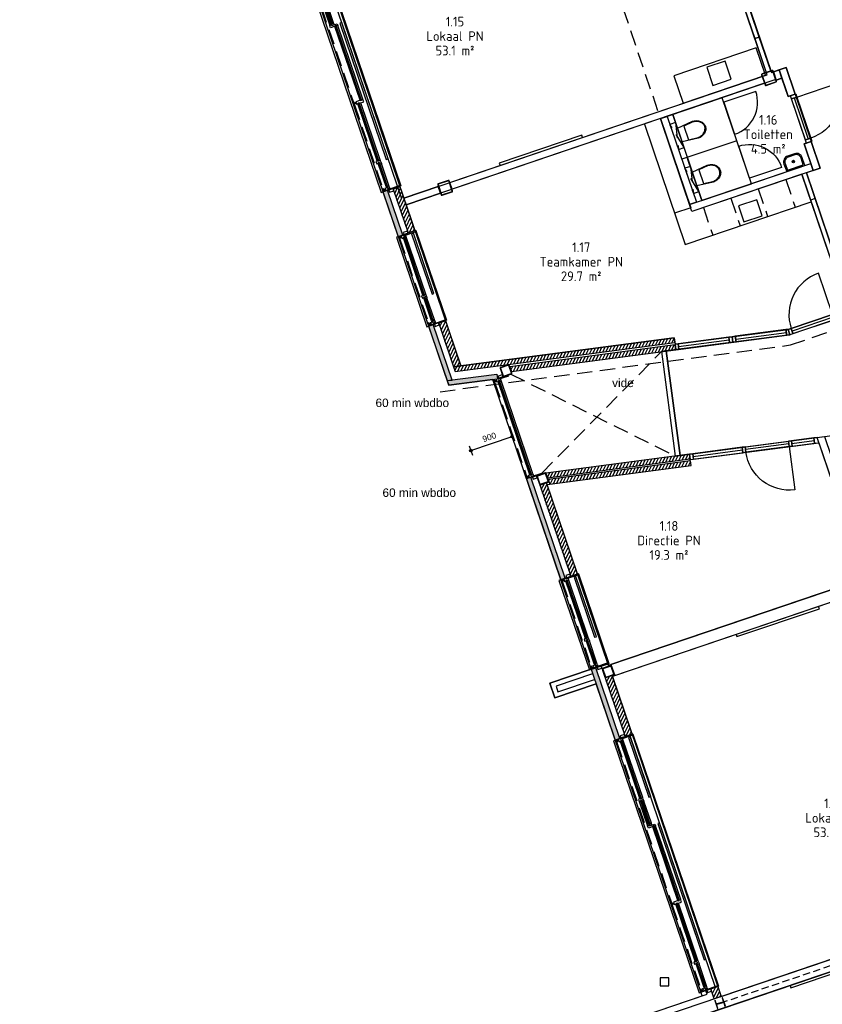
# Model space of a CAD drawing. Header units: millimetres. Extents: x 29775 to 122352, y 25482 to 104177.
# Tile 4 of 20: x 29775 to 46376, y 42530 to 62908. Entities that reach past the tile are written whole.
import ezdxf
from ezdxf.enums import TextEntityAlignment as Align

# ---------------------------------------------------------------- set-up
doc = ezdxf.new("R2010")
doc.units = ezdxf.units.MM
doc.header["$LTSCALE"] = 100
doc.linetypes.add('DASHED', pattern=[0.75, 0.5, -0.25])
doc.linetypes.add('HIDDEN2', pattern=[4.7625, 3.175, -1.5875])
for name, color, linetype in [('AL35----_Plafonds', 8, 'Continuous'), ('Beveilig-Dik-Az', 5, 'HIDDEN2'), ('bib', 9, 'Continuous'), ('BiKoz-Draai-Az', 8, 'Continuous'), ('BiKoz-Hout-Az', 8, 'Continuous'), ('BiKoz-Hout-Drs', 2, 'Continuous'), ('BiWand-Bakst-Drs', 3, 'Continuous'), ('BiWand-Syst-Drs', 3, 'Continuous'), ('BuKoz-Alum-Az', 8, 'Continuous'), ('BuKoz-Alum-Drs', 2, 'Continuous'), ('BuWand-Alg-Arc', 8, 'Continuous'), ('BuWand-Bakst-Drs', 3, 'Continuous'), ('BuWand-Staal-Drs', 3, 'Continuous'), ('Construct-Beton-Drs', 4, 'Continuous'), ('Construct-Staal-Drs', 4, 'Continuous'), ('Inricht-Alg-Az', 1, 'Continuous'), ('InrSanit-Alg-Az', 1, 'Continuous'), ('kozijn', 1, 'Continuous'), ('kozijn1', 1, 'Continuous'), ('MTXT35-1', 3, 'Continuous'), ('MTXT35-50', 3, 'Continuous'), ('nieuw uitzet', 2, 'Continuous'), ('Sanitair-Alg-Az', 1, 'Continuous'), ('X-BT$1----_Ruimtegegevens', 7, 'Continuous')]:
    doc.layers.add(name, color=color, linetype=linetype)
doc.layers.add('BL$8-BVO-polylijn', color=160, linetype='Continuous', plot=False)
doc.layers.add('BL$8-GO--polylijnen', color=10, linetype='Continuous', plot=False)
for name, color, linetype, lineweight in [('X-BT$23A__RuimteElement', 7, 'Continuous', 0), ('X-BT$23F__RuimteElement', 7, 'Continuous', 0), ('X-BT$23m2_RuimteElement', 7, 'Continuous', 0), ('X-BT$23NR__Ruimtenummer', 1, 'Continuous', 0), ('X-BT$23P__Algemeen', 1, 'Continuous', 0)]:
    doc.layers.add(name, color=color, linetype=linetype, lineweight=lineweight)
doc.styles.add('BOS', font='arial.ttf')
doc.styles.add('BOS3', font='arial.ttf')
doc.styles.add('Isocpeur', font='isocpeur.ttf')
doc.dimstyles.new('BOS3', dxfattribs={"dimtxt": 2.5, "dimasz": 2, "dimexe": 2, "dimexo": 0, "dimgap": 1.5, "dimtad": 1, "dimdec": 3, "dimdsep": 46, "dimtxsty": 'BOS3', "dimblk": 'SMALL', "dimblk1": 'SMALL', "dimblk2": 'SMALL', "dimcen": 2.5, "dimclrd": 1, "dimclre": 1, "dimclrt": 2, "dimadec": 4, "dimazin": 2, "dimtfac": 1, "dimtdec": 3, "dimtix": 1, "dimtmove": 2, "dimatfit": 3, "dimfxl": 2, "dimfxlon": 1, "dimtvp": 1, "dimtolj": 1, "dimtzin": 0, "dimarcsym": 0})
pattern_1 = [(63.75, (49606.74, -73457.9), (-51.256277, 25.276799), [])]
pattern_2 = [(63.75, (49606.74, -73457.9), (-51.256277, 25.276799), [])]

# ---------------------------------------------------------------- blocks, each defined once
blk = doc.blocks.new('_Small')
at = {"color": 0, "linetype": 'ByBlock', "lineweight": -2}
blk.add_circle((0, 0), 0.25, dxfattribs=at)
blk = doc.blocks.new('*D376')
at = {"layer": 'DEFPOINTS', "color": 0}
for p in [(39546, 55497), (38636, 55377), (39959, 54280)]:
    blk.add_point(p, dxfattribs=at)
at = {"layer": 'nieuw uitzet', "color": 1, "lineweight": -2}
for p, q in [((39106, 53991), (39959, 54280)), ((39926, 54375), (39991, 54186)), ((39074, 54086), (39138, 53896))]:
    blk.add_line(p, q, dxfattribs=at)
at = {"layer": 'nieuw uitzet', "color": 1, "lineweight": -2, "xscale": 100, "yscale": 100, "zscale": 100}
for p, rotation in [((39959, 54280), 18.75), ((39106, 53991), 198.75)]:
    blk.add_blockref('_Small', p, dxfattribs=dict(at, rotation=rotation))
at = {"layer": 'nieuw uitzet', "color": 2, "insert": (39488, 54267), "char_height": 125, "attachment_point": 5, "rotation": 18.75, "style": 'BOS3'}
blk.add_mtext('\\A1;900', dxfattribs=at)
blk = doc.blocks.new('binkozdeur1034')
at = {"layer": 'BiKoz-Draai-Az'}
blk.add_lwpolyline([(967, 0), (67, 0), (67, -900, 0.414214)], format="xyb", close=True, dxfattribs=at)
at = {"layer": 'BiKoz-Hout-Az'}
blk.add_line((67, 57), (967, 57), dxfattribs=at)
blk.add_lwpolyline([(67, 0), (967, 0), (967, 114), (67, 114)], close=True, dxfattribs=at)
at = {"layer": 'BiKoz-Hout-Drs'}
for points in [[(0, 0), (67, 0), (67, 114), (0, 114)], [(967, 0), (1034, 0), (1034, 114), (967, 114)]]:
    blk.add_lwpolyline(points, close=True, dxfattribs=at)
blk = doc.blocks.new('cabinedeur')
at = {"layer": 'BiKoz-Draai-Az'}
blk.add_lwpolyline([(700, 700), (0, 700), (0, 0, 0.416446)], format="xyb", close=True, dxfattribs=at)
blk = doc.blocks.new('toilethangend met reservoir')
at = {"layer": 'BiKoz-Hout-Drs'}
blk.add_line((120, -175), (120, 725), dxfattribs=at)
at = {"layer": 'Sanitair-Alg-Az', "linetype": 'HIDDEN2'}
for p, q in [((120, 0), (0, 550)), ((120, 550), (0, 0))]:
    blk.add_line(p, q, dxfattribs=at)
blk.add_lwpolyline([(120, 550), (0, 550), (0, 0), (120, 0)], close=True, dxfattribs=at)
at = {"layer": 'Sanitair-Alg-Az'}
blk.add_lwpolyline([(120, 424), (460, 460, -0.08399), (546, 445, -0.091257), (616, 406, -0.103849), (664, 344, -0.114925), (680, 275, -0.114925), (664, 206, -0.103849), (616, 144, -0.091257), (546, 105, -0.08399), (460, 90), (120, 126)], format="xyb", dxfattribs=at)
blk.add_lwpolyline([(462, 105, 0.081247), (541, 119, 0.091257), (606, 156, 0.103849), (650, 212, 0.114925), (665, 275, 0.114925), (650, 338, 0.103849), (606, 394, 0.091257), (541, 431, 0.081247), (462, 445), (260, 424), (260, 126)], format="xyb", close=True, dxfattribs=at)
blk = doc.blocks.new('spoelblok1800x600')
at = {"layer": 'Inricht-Alg-Az', "linetype": 'Continuous'}
blk.add_lwpolyline([(1800, 0), (1800, 600), (0, 600), (0, 0)], close=True, dxfattribs=at)
at = {"layer": 'Inricht-Alg-Az', "linetype": 'Continuous', "ltscale": 0.5}
blk.add_lwpolyline([(700, 50), (1100, 50), (1100, 450), (700, 450)], close=True, dxfattribs=at)
blk = doc.blocks.new('kozbuitklein')
blk.add_line((0, -7), (0, 0))
at = {"layer": 'kozijn', "color": 9, "linetype": 'HIDDEN2'}
blk.add_line((-301, 1898), (-301, 62), dxfattribs=at)
at = {"layer": 'kozijn'}
for points in [[(-220, 1957), (-358, 1957), (-358, 3), (-220, 3)], [(68, 1960), (68, 1960), (68, 0), (68, 0)]]:
    blk.add_lwpolyline(points, dxfattribs=at)
blk.add_lwpolyline([(-192, -1), (-192, -46), (-102, -46), (-102, -1)], close=True, dxfattribs=at)
at = {"layer": 'kozijn1', "color": 9}
for p, q in [((-225, 646), (-225, 1898)), ((-163, 646), (-163, 1898)), ((-225, 87), (-225, 567)), ((-163, 87), (-163, 568))]:
    blk.add_line(p, q, dxfattribs=at)
at = {"layer": 'kozijn1'}
for points in [[(-311, 1952), (-311, 1898), (-291, 1898), (-291, 1952)], [(-291, 1933), (-291, 1918), (-255, 1918), (-255, 1933)], [(-163, 1942), (-163, 1942), (-212, 1942), (-212, 1952), (-255, 1952), (-255, 1898), (-218, 1898), (-218, 1908), (-193, 1908), (-193, 1898), (-163, 1898)], [(-210, 1960), (-210, 1942), (68, 1942), (68, 1960)], [(-192, 2006), (-192, 1961), (-102, 1961), (-102, 2006)], [(-163, 607), (-163, 646), (-193, 646), (-193, 636), (-218, 636), (-218, 646), (-255, 646), (-255, 592), (-215, 592), (-215, 607)], [(-163, 606), (-163, 568), (-193, 568), (-193, 577), (-218, 577), (-218, 567), (-225, 567), (-225, 589), (-210, 589), (-210, 606)], [(-311, 62), (-311, 8), (-291, 8), (-291, 62)], [(-291, 27), (-291, 42), (-255, 42), (-255, 27)], [(-163, 47), (-163, 18), (-193, 18), (-193, 18), (-212, 18), (-212, 8), (-255, 8), (-255, 62), (-215, 62), (-215, 47)], [(-163, 48), (-163, 87), (-193, 87), (-193, 77), (-218, 77), (-218, 87), (-225, 87), (-225, 65), (-210, 65), (-210, 48)], [(-210, 0), (-210, 18), (68, 18), (68, 0)]]:
    blk.add_lwpolyline(points, close=True, dxfattribs=at)
at = {"layer": 'kozijn1', "color": 9}
for points in [[(-218, 1908), (-218, 636), (-193, 636), (-193, 1908)], [(-40, 607), (0, 607), (0, 1922), (-40, 1922)], [(-218, 577), (-218, 77), (-193, 77), (-193, 577)]]:
    blk.add_lwpolyline(points, close=True, dxfattribs=at)
blk = doc.blocks.new('dtboord01')
at = {"layer": 'Inricht-Alg-Az'}
blk.add_lwpolyline([(0, -50), (1800, -50), (1800, 0), (0, 0)], close=True, dxfattribs=at)
blk = doc.blocks.new('dtboord02')
at = {"layer": 'Inricht-Alg-Az'}
blk.add_lwpolyline([(0, -50), (1800, -50), (1800, 0), (0, 0)], close=True, dxfattribs=at)
blk = doc.blocks.new('kozbuitlokaalvd')
at = {"layer": 'BuKoz-Alum-Drs'}
blk.add_line((1361, 65), (1891, 65), dxfattribs=at)
at = {"layer": 'kozijn', "color": 9, "linetype": 'HIDDEN2'}
for p, q in [((57, 19), (3559, 19)), ((3613, 19), (5447, 19))]:
    blk.add_line(p, q, dxfattribs=at)
at = {"layer": 'kozijn'}
for points in [[(-5, 388), (-5, 388), (5509, 388), (5509, 388)], [(-2, 100), (-2, -38), (5506, -38), (5506, 100)], [(3613, 127), (3603, 127), (3603, 102), (3613, 102)], [(3613, 102), (3603, 102), (3603, 127), (3613, 127)]]:
    blk.add_lwpolyline(points, dxfattribs=at)
at = {"layer": 'kozijn', "color": 9}
for points in [[(32, 280), (1341, 280), (1341, 320), (32, 320)], [(1911, 280), (4896, 280), (4896, 320), (1911, 320)]]:
    blk.add_lwpolyline(points, close=True, dxfattribs=at)
at = {"layer": 'kozijn'}
for points in [[(3613, 222), (3598, 222), (3559, 222), (3559, 192), (3569, 192), (3569, 167), (3559, 167), (3559, 65), (3613, 65), (3613, 102), (3603, 102), (3603, 127), (3613, 127)], [(5510, 128), (5555, 128), (5555, 218), (5510, 218)], [(3578, 29), (3593, 29), (3593, 65), (3578, 65)]]:
    blk.add_lwpolyline(points, close=True, dxfattribs=at)
at = {"layer": 'kozijn1', "color": 9}
for p, q in [((3559, 222), (1945, 222)), ((1307, 157), (57, 157)), ((1307, 95), (57, 95)), ((1866, 157), (1385, 157)), ((1866, 95), (1386, 95)), ((3559, 160), (1945, 160)), ((4863, 157), (3613, 157)), ((4863, 95), (3613, 95)), ((5422, 157), (4941, 157)), ((5422, 95), (4942, 95))]:
    blk.add_line(p, q, dxfattribs=at)
at = {"layer": 'kozijn1'}
for points in [[(-51, 128), (-6, 128), (-6, 218), (-51, 218)], [(-5, 110), (13, 110), (13, 388), (-5, 388)], [(1906, 222), (1945, 222), (1945, 192), (1935, 192), (1935, 167), (1945, 167), (1945, 65), (1891, 65), (1891, 105), (1906, 105)], [(5509, 110), (5491, 110), (5491, 388), (5509, 388)], [(13, 157), (13, 157), (13, 108), (3, 108), (3, 65), (57, 65), (57, 102), (47, 102), (47, 127), (57, 127), (57, 157)], [(3, 9), (57, 9), (57, 29), (3, 29)], [(22, 29), (37, 29), (37, 65), (22, 65)], [(1346, 157), (1307, 157), (1307, 127), (1317, 127), (1317, 102), (1307, 102), (1307, 65), (1361, 65), (1361, 105), (1346, 105)], [(1347, 157), (1385, 157), (1385, 127), (1376, 127), (1376, 102), (1386, 102), (1386, 95), (1364, 95), (1364, 110), (1347, 110)], [(1905, 157), (1866, 157), (1866, 127), (1876, 127), (1876, 102), (1866, 102), (1866, 95), (1888, 95), (1888, 110), (1905, 110)], [(3559, 9), (3613, 9), (3613, 29), (3559, 29)], [(4902, 157), (4863, 157), (4863, 127), (4873, 127), (4873, 102), (4863, 102), (4863, 65), (4917, 65), (4917, 105), (4902, 105)], [(4903, 157), (4941, 157), (4941, 127), (4932, 127), (4932, 102), (4942, 102), (4942, 95), (4920, 95), (4920, 110), (4903, 110)], [(5461, 157), (5422, 157), (5422, 127), (5432, 127), (5432, 102), (5422, 102), (5422, 95), (5444, 95), (5444, 110), (5461, 110)], [(5462, 157), (5491, 157), (5491, 127), (5491, 127), (5491, 108), (5501, 108), (5501, 65), (5447, 65), (5447, 105), (5462, 105)], [(5447, 9), (5501, 9), (5501, 29), (5447, 29)], [(5481, 29), (5466, 29), (5466, 65), (5481, 65)]]:
    blk.add_lwpolyline(points, close=True, dxfattribs=at)
at = {"layer": 'kozijn1', "color": 9}
for points in [[(47, 102), (1317, 102), (1317, 127), (47, 127)], [(1376, 102), (1876, 102), (1876, 127), (1376, 127)], [(1935, 167), (3569, 167), (3569, 192), (1935, 192)], [(3603, 102), (4873, 102), (4873, 127), (3603, 127)], [(4932, 102), (5432, 102), (5432, 127), (4932, 127)]]:
    blk.add_lwpolyline(points, close=True, dxfattribs=at)
blk = doc.blocks.new('fontein')
at = {"layer": 'InrSanit-Alg-Az'}
for points in [[(-75, 300, 0.431046), (-200, 168), (-195, 0), (195, 0), (200, 168, 0.431046), (75, 300)], [(-75, 275, 0.43387), (-175, 168), (-170, 25), (170, 25), (175, 168, 0.43387), (75, 275)]]:
    blk.add_lwpolyline(points, format="xyb", close=True, dxfattribs=at)
for points in [[(20, 155), (-20, 155)], [(0, 175), (0, 135)]]:
    blk.add_lwpolyline(points, dxfattribs=at)
for radius in [25, 20]:
    blk.add_circle((0, 155), radius, dxfattribs=at)
blk = doc.blocks.new('ruimtenummer met m2_1')
at = {"layer": 'MTXT35-1', "style": 'BOS'}
for tag, p in [('RUIMTENUMMER', (-8, 1448)), ('RUIMTENAAM', (-8, 948))]:
    blk.add_attdef(tag, p, '', height=350, dxfattribs=at)
blk = doc.blocks.new('*U84')
at = {"layer": 'Construct-Staal-Drs'}
blk.add_lwpolyline([(-90, -85.5), (90, -85.5), (90, -76), (18, -76, -0.4142136), (3, -61), (3, 61, -0.4142136), (18, 76), (90, 76), (90, 85.5), (-90, 85.5), (-90, 76), (-18, 76, -0.4142136), (-3, 61), (-3, -61, -0.4142136), (-18, -76), (-90, -76)], format="xyb", close=True, dxfattribs=at)
blk = doc.blocks.new('*U80')
at = {"layer": 'Construct-Staal-Drs'}
for points in [[(85, 100), (-85, 100, 0.414214), (-100, 85), (-100, -85, 0.414214), (-85, -100), (85, -100, 0.414214), (100, -85), (100, 85, 0.414214)], [(85, 90), (-85, 90, 0.414214), (-90, 85), (-90, -85, 0.414214), (-85, -90), (85, -90, 0.414214), (90, -85), (90, 85, 0.414214)]]:
    blk.add_lwpolyline(points, format="xyb", close=True, dxfattribs=at)
blk = doc.blocks.new('*U79')
at = {"layer": 'Construct-Staal-Drs'}
for points in [[(110, 125), (-110, 125, 0.4142136), (-125, 110), (-125, -110, 0.4142136), (-110, -125), (110, -125, 0.4142136), (125, -110), (125, 110, 0.4142136)], [(110, 118.7), (-110, 118.7, 0.4142136), (-118.7, 110), (-118.7, -110, 0.4142136), (-110, -118.7), (110, -118.7, 0.4142136), (118.7, -110), (118.7, 110, 0.4142136)]]:
    blk.add_lwpolyline(points, format="xyb", close=True, dxfattribs=at)
blk = doc.blocks.new('Ruimtefunctie')
at = {"layer": 'X-BT$23A__RuimteElement', "style": 'Isocpeur', "width": 0.94}
blk.add_attdef('RUIMTEFUNCTIE-A', text='', height=200, dxfattribs=at).set_placement((0, -600), align=Align.MIDDLE_CENTER)
at = {"layer": 'X-BT$23F__RuimteElement', "style": 'Isocpeur', "width": 0.94}
blk.add_attdef('RUIMTEFUNCTIE', text='', height=200, dxfattribs=at).set_placement((0, 300), align=Align.MIDDLE_CENTER)
at = {"layer": 'X-BT$23m2_RuimteElement', "style": 'Isocpeur', "width": 0.94}
blk.add_attdef('RUIMTEFUNCTIE-B', text='', height=200, dxfattribs=at).set_placement((0, 0), align=Align.MIDDLE_CENTER)
at = {"layer": 'X-BT$23NR__Ruimtenummer', "style": 'Isocpeur', "width": 0.94}
blk.add_attdef('RUIMTENUMMER', text='', height=200, dxfattribs=at).set_placement((0, 600), align=Align.MIDDLE_CENTER)
at = {"layer": 'X-BT$23P__Algemeen', "style": 'Isocpeur', "width": 0.94}
blk.add_attdef('PEILMAAT', text='', height=200, dxfattribs=at).set_placement((0, -300), align=Align.MIDDLE_CENTER)

msp = doc.modelspace()

# ---------------------------------------------------------------- hatches: boundary and pattern name
at = {"layer": 'BuWand-Alg-Arc'}
for color, points in [(256, [(37698.7285, 58448.7347), (37604.0355, 58416.5908), (37289.0248, 59344.5823), (37383.7178, 59376.7262)]), (256, [(38326.9545, 56598.4785), (38232.2626, 56566.3349), (38615.7356, 55437.0868), (38716.8225, 55450.3952)]), (254, [(41060.1221, 51346.2936), (40965.4291, 51314.1497), (40255.4884, 53405.5674), (40350.1814, 53437.7114)]), (254, [(42091.4315, 47997.0534), (42186.1246, 48029.1974), (41688.2148, 49495.9921), (41593.5218, 49463.8482)])]:
    msp.add_hatch(color=color, dxfattribs=at).paths.add_polyline_path(points)
h = msp.add_hatch(dxfattribs=at)
h.set_pattern_fill('ANSI31', color=256, scale=18, style=0)
h.set_pattern_definition(pattern_2)
h.paths.add_polyline_path([(37809.1457, 58496.7767), (37951.1853, 58544.9927), (37643.5677, 59451.2048), (37501.5282, 59402.9889)])
h = msp.add_hatch(dxfattribs=at)
h.set_pattern_fill('ANSI31', color=256, scale=18, style=0)
h.set_pattern_definition(pattern_2)
h.paths.add_polyline_path([(38443.6672, 56627.5366), (38585.7068, 56675.7526), (38905.0505, 55734.9962), (38753.4203, 55715.0337)])
h = msp.add_hatch(dxfattribs=at)
h.set_pattern_fill('ANSI31', color=256, scale=18, angle=18.75, style=0)
h.set_pattern_definition([(63.75, (49605.43, -73447.99), (-51.256277, 25.276799), [])])
h.paths.add_polyline_path([(43324.6385, 56226.0693), (43311.5858, 56325.2138), (38752.115, 55724.9481), (38784.8887, 55628.4)])
h = msp.add_hatch(dxfattribs=at)
h.set_pattern_fill('ANSI31', color=256, scale=18, angle=18.75, style=0)
h.set_pattern_definition(pattern_1)
h.paths.add_polyline_path([(39911.2587, 55726.2579), (39944.0324, 55629.7098), (43344.2174, 56077.3526), (43331.1648, 56176.4971)])
h = msp.add_hatch(color=256, dxfattribs=at)
h.paths.add_polyline_path([(38837.9856, 55466.3466), (38615.7356, 55437.0868), (38648.5093, 55340.5387), (38870.7592, 55369.7984)])
h.paths.add_polyline_path([(38837.9856, 55466.3466), (38870.7592, 55369.7984), (39558.0087, 55460.2765), (39525.235, 55556.8247)])
h.paths.add_polyline_path([(39646.0429, 55572.7293), (39626.3218, 55570.133), (39659.0955, 55473.5849)])
h.paths.add_polyline_path([(39626.3218, 55570.133), (39525.235, 55556.8247), (39558.0087, 55460.2765), (39659.0955, 55473.5849)])
h = msp.add_hatch(dxfattribs=at)
h.set_pattern_fill('ANSI31', color=256, scale=18, angle=18.75, style=0)
h.set_pattern_definition(pattern_1)
h.paths.add_polyline_path([(40658.4987, 53524.9599), (40691.2724, 53428.4117), (43641.8171, 53816.8583), (43628.7645, 53916.0028)])
h = msp.add_hatch(dxfattribs=at)
h.set_pattern_fill('ANSI31', color=256, scale=18, angle=18.75, style=0)
h.set_pattern_definition(pattern_1)
h.paths.add_polyline_path([(40704.3818, 53389.7925), (40737.1555, 53293.2443), (43660.0908, 53678.0561), (43647.0382, 53777.2005)])
h = msp.add_hatch(dxfattribs=at)
h.set_pattern_fill('ANSI31', color=256, scale=18, style=0)
h.set_pattern_definition(pattern_2)
h.paths.add_polyline_path([(40672.7298, 53327.486), (40530.6903, 53279.2701), (41172.7894, 51387.7071), (41314.8289, 51435.9231)])
h = msp.add_hatch(dxfattribs=at)
h.set_pattern_fill('ANSI31', color=256, scale=18, style=0)
h.set_pattern_definition(pattern_2)
h.paths.add_polyline_path([(42027.4602, 49336.579), (41885.4207, 49288.363), (42298.7918, 48070.6109), (42440.8314, 48118.8268)])
h = msp.add_hatch(dxfattribs=at)
h.set_pattern_fill('ANSI31', color=256, scale=18, style=0)
h.set_pattern_definition([(63.75, (48492.2, -66190.477), (-51.256277, 25.2768), [])])
h.paths.add_polyline_path([(44283.9653, 42689.1295), (44141.9257, 42640.9136), (44071.2091, 42849.2382), (44213.2486, 42897.4541)])

# ---------------------------------------------------------------- linework, layer by layer
at = {"layer": 'AL35----_Plafonds', "linetype": 'HIDDEN2'}
msp.add_line((42976.8635, 61021.8927), (41054.6555, 66684.5349), dxfattribs=at)
at = {"layer": 'Beveilig-Dik-Az'}
msp.add_lwpolyline([(38470.0756, 55208.7188), (45715.0927, 56176.3311), (60559.5763, 61209.6831)], dxfattribs=at)
at = {"layer": 'BiKoz-Hout-Drs'}
msp.add_line((44606.9896, 60403.5646), (43470.6734, 60017.8372), dxfattribs=at)
at = {"layer": 'BiKoz-Hout-Drs', "linetype": 'HIDDEN2'}
for p, q in [((40574.0981, 53524.2813), (43048.9103, 56038.4747)), ((39930.6406, 55572.7041), (43333.4574, 53877.1249))]:
    msp.add_line(p, q, dxfattribs=at)
at = {"layer": 'BiKoz-Hout-Drs'}
for points in [[(44908.982, 59513.9233), (44304.9971, 61293.2058), (43168.6809, 60907.4785), (43772.6656, 59128.1967)], [(43333.4574, 53877.1249), (43432.6019, 53890.1775), (43148.0548, 56051.5273), (43048.9103, 56038.4747)]]:
    msp.add_lwpolyline(points, close=True, dxfattribs=at)
at = {"layer": 'BiWand-Bakst-Drs'}
for points in [[(38782.9166, 55628.1403), (43324.6385, 56226.0693), (43311.5858, 56325.2138), (38750.1429, 55724.6885)], [(39944.0324, 55629.7098), (43344.2174, 56077.3526), (43331.1648, 56176.4971), (39911.2587, 55726.2579)], [(40691.2724, 53428.4117), (43641.8171, 53816.8583), (43628.7645, 53916.0028), (40658.4987, 53524.9599)], [(40737.1555, 53293.2443), (43660.0908, 53678.0561), (43647.0382, 53777.2005), (40704.3818, 53389.7925)]]:
    msp.add_lwpolyline(points, close=True, dxfattribs=at)
at = {"layer": 'BiWand-Syst-Drs'}
for points in [[(44977.9929, 62515.3942), (45072.6859, 62547.5381), (44709.4591, 63617.5696), (44614.7661, 63585.4256)], [(45216.1794, 61813.7194), (45310.8724, 61845.8633), (45072.6859, 62547.5381), (44977.9929, 62515.3942)], [(45422.4616, 61656.6933), (45541.0935, 61696.9634), (45483.2344, 61867.4108), (45364.6024, 61827.1407)], [(45811.7088, 61366.4072), (45625.2739, 61915.6267), (45483.2344, 61867.4108), (45669.6693, 61318.1913)], [(45483.2344, 61867.4108), (45625.2739, 61915.6267), (45811.7088, 61366.4072), (45669.6693, 61318.1913)], [(38718.2415, 59396.7579), (38670.0255, 59538.7974), (45132.6915, 61732.5769), (45180.9074, 61590.5373)], [(43026.6414, 60859.2626), (43168.6809, 60907.4785), (43772.6656, 59128.1967), (43630.8257, 59080.0486)], [(46330.5121, 59838.062), (46144.0772, 60387.2815), (46002.0377, 60339.0656), (46188.4726, 59789.8461)], [(46002.0377, 60339.0656), (46144.0772, 60387.2815), (46330.5121, 59838.062), (46188.4726, 59789.8461)], [(43679.0416, 58938.0091), (43630.8257, 59080.0486), (46140.3233, 59931.9065), (46188.5386, 59789.8685)], [(46904.9887, 56900.8677), (46999.6817, 56933.0117), (46046.2996, 59741.5849), (45951.6065, 59709.4409)], [(37771.1792, 59075.2735), (38481.5091, 59316.3981), (38433.2928, 59458.4374), (37722.9632, 59217.313)], [(46268.9609, 54263.5913), (46420.5911, 54283.5538), (47401.7308, 51393.2094), (47259.6912, 51344.9939)], [(42081.2355, 49333.7123), (49538.3103, 51865.0481), (49461.1727, 52092.2881), (42004.09, 49560.9756)], [(43150.3184, 42050.8576), (51889.1975, 45017.3328), (51889.1975, 45017.3328), (51812.0597, 45244.5733), (51812.0597, 45244.5733), (43073.173, 42278.1209)]]:
    msp.add_lwpolyline(points, close=True, dxfattribs=at)
at = {"layer": 'BL$8-BVO-polylijn'}
msp.add_lwpolyline([(29775.3773, 81479.074), (50607.8402, 88550.7423), (61491.2472, 56488.3599, -0.0492717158), (61717.5369, 55519.1232), (65289.6908, 28384.8715), (49456.4485, 26300.413), (48998.5457, 27649.3512), (44624.6791, 27073.5208), (44552.1314, 27624.5747), (45970.2845, 28105.9727), (43682.4496, 34845.7168), (43639.4369, 34972.4283), (45003.1352, 35435.3415), (42675.9134, 42291.1156), (43888.5996, 42702.7671), (41696.3824, 49160.8306), (40844.1453, 48871.535), (40741.2847, 49174.5527), (41593.5218, 49463.8482), (39558.0087, 55460.2765), (38648.5093, 55340.5387)], format="xyb", close=True, dxfattribs=at)
at = {"layer": 'BL$8-GO--polylijnen'}
for points in [[(46995.1816, 56946.2685), (51900.1496, 58611.2808), (49500.2898, 65681.0397), (51375.2094, 66317.4892), (50333.7455, 69385.5428), (51944.9471, 69932.472), (50980.6287, 72773.2624), (42589.5395, 69924.8715), (43552.0833, 67088.7589), (43533.3121, 67082.3869), (45322.1228, 61812.7208), (45625.2739, 61915.6267), (46330.5121, 59838.062), (46046.2996, 59741.5849)], [(35472.887, 65845.8239), (37722.9632, 59217.313), (45232.2513, 61766.3729), (43438.6191, 67050.243), (43362.3172, 67024.342), (43227.3126, 67422.0526), (41054.6555, 66684.5349), (40733.216, 67631.465)], [(46140.2572, 59931.884), (46002.0377, 60339.0656), (46049.3842, 60355.1375), (45717.0158, 61334.2633), (45669.6693, 61318.1913), (45541.0935, 61696.9634), (45398.9116, 61648.711), (45394.0949, 61662.9005), (43282.3138, 60946.0474), (43886.2962, 59166.769)], [(43026.6414, 60859.2626), (37771.1792, 59075.2735), (38901.7732, 55744.651), (43311.5858, 56325.2138), (43329.3374, 56190.3773), (45668.7628, 56498.3686), (45669.4807, 56496.2537), (46900.4886, 56914.1246), (45951.6065, 59709.4409), (43679.0416, 58938.0091)], [(57858.1046, 57885.8072), (52648.1716, 57199.9065), (52179.5469, 58580.4303), (51895.7942, 58484.1092), (51894.1797, 58488.8653), (45706.1248, 56388.3037), (43148.0548, 56051.5273), (43432.6019, 53890.1775), (53073.0398, 55159.3653), (53075.6503, 55139.5364), (53174.7948, 55152.589), (53211.3422, 54874.9841), (58168.5665, 55527.6151)], [(41956.7436, 49544.9035), (40686.6121, 53286.5902), (43660.0908, 53678.0561), (43643.6445, 53802.9781), (46306.3229, 54153.5264), (47259.6912, 51344.9939)], [(42033.889, 49317.6404), (44283.9654, 42689.1295), (49638.9873, 44506.9146), (49317.5478, 45453.8447), (51566.5069, 46217.2635), (50737.1931, 48660.3431), (50660.9785, 48634.4717), (49561.8948, 51873.054)], [(45398.5008, 35421.7039), (50753.0929, 37239.3432), (50431.6546, 38186.27), (52680.6137, 38949.6888), (50751.9542, 44631.2874), (43148.4178, 42050.2346)]]:
    msp.add_lwpolyline(points, close=True, dxfattribs=at)
at = {"layer": 'BuKoz-Alum-Az'}
for p, q in [((37675.6167, 59201.2411), (35820.5896, 64665.9749)), ((44165.9021, 42881.3821), (42396.6993, 48093.2855))]:
    msp.add_line(p, q, dxfattribs=at)
at = {"layer": 'BuWand-Bakst-Drs'}
for p, q in [((38615.7356, 55437.0868), (39646.0429, 55572.7293)), ((38615.7356, 55437.0868), (38648.5093, 55340.5387)), ((38648.5093, 55340.5387), (39659.0955, 55473.5849)), ((39646.0429, 55572.7293), (39659.0955, 55473.5849))]:
    msp.add_line(p, q, dxfattribs=at)
for points in [[(37604.0355, 58416.5908), (37698.7285, 58448.7347), (37383.7178, 59376.7262), (37289.0248, 59344.5823)], [(38615.7356, 55437.0868), (38716.8225, 55450.3952), (38326.8212, 56598.4332), (38232.1282, 56566.2893)], [(41060.1221, 51346.2936), (40350.1814, 53437.7114), (40255.4884, 53405.5674), (40965.4291, 51314.1497)], [(41172.7894, 51387.7071), (41314.8289, 51435.9231), (40672.7298, 53327.486), (40530.6903, 53279.2701)], [(41963.1723, 49525.965), (41821.1328, 49477.7491), (41802.8108, 49531.7241), (41944.8503, 49579.94)], [(42186.1246, 48029.1974), (41688.2148, 49495.9921), (41593.5218, 49463.8482), (42091.4315, 47997.0534)], [(42298.7918, 48070.6109), (42440.8314, 48118.8268), (42027.4602, 49336.579), (41885.4207, 49288.363)], [(44283.9653, 42689.1295), (44141.9257, 42640.9136), (44071.2091, 42849.2382), (44213.2486, 42897.4541)]]:
    msp.add_lwpolyline(points, close=True, dxfattribs=at)
for points in [[(41593.5218, 49463.8482), (40741.2847, 49174.5527), (40844.1453, 48871.535), (41696.3824, 49160.8306)], [(41625.6658, 49369.1552), (40868.1216, 49112.0036), (40906.6944, 48998.372), (41664.2385, 49255.5236)]]:
    msp.add_lwpolyline(points, dxfattribs=at)
at = {"layer": 'BuWand-Staal-Drs'}
msp.add_lwpolyline([(42681.1217, 42280.0716), (42639.5998, 42274.6052, -0.906347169), (42638.6959, 42278.4819), (43991.3415, 42737.6433), (43960.018, 42829.9194)], format="xyb", dxfattribs=at)
at = {"layer": 'Construct-Beton-Drs', "linetype": 'DASHED', "ltscale": 3}
msp.add_line((44275.1874, 42559.4245), (50637.3323, 44719.6868), dxfattribs=at)
at = {"layer": 'Inricht-Alg-Az'}
for p, q in [((42695.2158, 60746.7587), (43540.2802, 58257.2794)), ((43026.6414, 60859.2626), (43653.4483, 59012.7488)), ((43540.2802, 58257.2794), (46144.4702, 59141.2828)), ((43653.4483, 59012.7488), (43322.0228, 58900.245)), ((43344.2174, 56077.3526), (45639.698, 56379.5584)), ((43403.2042, 56142.6102), (44451.3043, 56280.5952)), ((44584.1579, 56298.0858), (45632.258, 56436.0707)), ((43702.6313, 53868.2357), (44722.8068, 54002.5443)), ((45747.9608, 54137.5085), (46209.9741, 54198.3337))]:
    msp.add_line(p, q, dxfattribs=at)
at = {"layer": 'Inricht-Alg-Az', "linetype": 'HIDDEN2'}
for p, q in [((45620.0488, 59596.8922), (45812.9125, 59028.7341)), ((45051.8907, 59404.0285), (45244.7544, 58835.8705)), ((44483.7327, 59211.1649), (44676.5963, 58643.0068)), ((43915.5746, 59018.3012), (44108.4383, 58450.1431))]:
    msp.add_line(p, q, dxfattribs=at)
at = {"layer": 'Inricht-Alg-Az'}
for points in [[(44642.7136, 59053.9228), (44755.2174, 58722.4972), (45133.9894, 58851.073), (45021.4856, 59182.4986)], [(44591.5979, 56241.5734), (45639.698, 56379.5584), (45624.818, 56492.5831), (44576.7179, 56354.5981)], [(43410.6442, 56086.0979), (44458.7443, 56224.0829), (44443.8643, 56337.1076), (43395.7642, 56199.1226)], [(45755.4008, 54080.9961), (46217.4141, 54141.8213), (46202.5341, 54254.846), (45740.5208, 54194.0208)], [(43710.0713, 53811.7234), (44730.2468, 53946.032), (44715.3668, 54059.0567), (43695.1913, 53924.7481)]]:
    msp.add_lwpolyline(points, close=True, dxfattribs=at)
at = {"layer": 'kozijn', "color": 9, "linetype": 'HIDDEN2'}
msp.add_line((39602.1475, 55395.1445), (40257.8841, 53463.407), dxfattribs=at)
at = {"layer": 'kozijn'}
for points in [[(39685.1122, 55489.838), (39670.6475, 55532.4498), (39755.8712, 55561.3794), (39770.336, 55518.7675)], [(40381.3501, 53438.7873), (40395.8149, 53396.1755), (40481.0386, 53425.105), (40466.5738, 53467.7169)]]:
    msp.add_lwpolyline(points, close=True, dxfattribs=at)
at = {"layer": 'kozijn1', "color": 9}
for p, q in [((40388.5604, 53507.7657), (39732.8882, 55439.3137)), ((40329.8507, 53487.8364), (39674.1785, 55419.3845))]:
    msp.add_line(p, q, dxfattribs=at)
at = {"layer": 'kozijn1'}
for points in [[(39575.3205, 55443.0643), (39592.6782, 55391.9301), (39611.6168, 55398.3589), (39594.2591, 55449.4931)], [(39600.5272, 55431.028), (39605.3488, 55416.824), (39639.4383, 55428.3958), (39634.6167, 55442.5998)], [(39718.6806, 55481.1681), (39718.6806, 55481.1681), (39672.281, 55465.4175), (39669.0666, 55474.8868), (39628.3486, 55461.0649), (39645.7063, 55409.9307), (39680.7427, 55421.824), (39677.5283, 55431.2933), (39701.2016, 55439.3292), (39704.3517, 55430.0493), (39732.7596, 55439.6925)], [(39668.8624, 55483.2659), (39674.6483, 55466.2211), (39890.0749, 55539.3486), (39884.289, 55556.3933)], [(40265.7725, 53409.0584), (40248.4148, 53460.1926), (40267.3534, 53466.6214), (40284.7111, 53415.4872)], [(40278.443, 53433.9523), (40273.6214, 53448.1563), (40307.7109, 53459.7281), (40312.5325, 53445.5241)], [(40402.7037, 53466.1007), (40402.7037, 53466.1007), (40356.3042, 53450.3502), (40359.5186, 53440.8809), (40318.8006, 53427.059), (40301.4428, 53478.1932), (40336.4793, 53490.0865), (40339.6936, 53480.6172), (40363.3669, 53488.6532), (40360.2168, 53497.9331), (40388.6247, 53507.5763)], [(40364.4574, 53434.1091), (40358.6715, 53451.1538), (40574.0981, 53524.2813), (40579.884, 53507.2365)]]:
    msp.add_lwpolyline(points, close=True, dxfattribs=at)
at = {"layer": 'kozijn1', "color": 9}
msp.add_lwpolyline([(39677.5283, 55431.2933), (40339.6936, 53480.6172), (40363.3669, 53488.6532), (39701.2016, 55439.3292)], close=True, dxfattribs=at)
at = {"layer": 'MTXT35-50'}
for points in [[(37809.1457, 58496.7767), (37951.1853, 58544.9927), (37643.5677, 59451.2048), (37501.5282, 59402.9889)], [(38750.1429, 55724.6885), (38901.7732, 55744.651), (38585.7068, 56675.7526), (38443.6672, 56627.5366)], [(43019.2578, 42912.7939), (43200.5027, 42912.7939), (43200.5027, 43075.4322), (43019.2578, 43075.4322)]]:
    msp.add_lwpolyline(points, close=True, dxfattribs=at)
at = {"layer": 'nieuw uitzet'}
for points in [[(46519.2613, 58037.1839), (46613.9543, 58069.3278), (46228.227, 59205.644), (46133.534, 59173.5)], [(45639.698, 56379.5584), (45706.1248, 56388.3037), (45668.7628, 56498.3686), (45624.818, 56492.5831)], [(44458.7443, 56224.0829), (44525.1711, 56232.8282), (44510.2911, 56345.8529), (44443.8643, 56337.1076)], [(44525.1711, 56232.8282), (44591.5979, 56241.5734), (44576.7179, 56354.5981), (44510.2911, 56345.8529)], [(43344.2174, 56077.3526), (43410.6442, 56086.0979), (43395.7642, 56199.1226), (43329.3374, 56190.3773)], [(46217.4141, 54141.8213), (46306.323, 54153.5264), (46268.9609, 54263.5913), (46202.5341, 54254.846)], [(44730.2468, 53946.032), (44796.6736, 53954.7773), (44781.7936, 54067.802), (44715.3668, 54059.0567)], [(45688.974, 54072.2508), (45755.4008, 54080.9961), (45740.5208, 54194.0208), (45674.094, 54185.2756)], [(43643.6445, 53802.9781), (43710.0713, 53811.7234), (43695.1913, 53924.7481), (43628.7645, 53916.0028)]]:
    msp.add_lwpolyline(points, close=True, dxfattribs=at)

# ---------------------------------------------------------------- block references
at = {"layer": 'bib'}
for name, p, rotation in [('kozbuitlokaalvd', (35519.1791, 64558.3796), 288.7499999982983), ('spoelblok1800x600', (45010.9811, 62324.8882), 198.7499999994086), ('*U79', (45275.1657, 61701.737), 18.75000000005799), ('cabinedeur', (44562.1486, 60535.6617), 18.74999999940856), ('toilethangend met reservoir', (43401.7245, 60220.9541), 18.74999999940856), ('dtboord02', (41416.0581, 60470.9498), 198.7500000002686), ('toilethangend met reservoir', (43710.0024, 59312.7966), 18.74999999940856), ('fontein', (45826.6653, 59825.4341), 18.75172121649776), ('*U79', (38575.7672, 59427.5977), 18.75000000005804), ('binkozdeur1034', (46648.6065, 56828.6221), 198.7499999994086), ('*U80', (39833.3386, 55644.7024), 18.75000000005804), ('*U80', (40593.2394, 53406.107), 18.75000000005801), ('dtboord01', (44594.4165, 50186.8437), 18.74999999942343), ('*U80', (41947.9698, 49415.2), 18.75000000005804), ('kozbuitlokaalvd', (42092.0744, 47995.1596), 288.7499999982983), ('dtboord01', (45708.5155, 42919.2921), 18.74999999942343), ('*U84', (44260.8791, 42554.5584), 108.7500000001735)]:
    msp.add_blockref(name, p, dxfattribs=dict(at, rotation=rotation))
at = {"layer": 'bib', "xscale": -1}
for name, p, rotation in [('binkozdeur1034', (45824.9658, 61370.9074), 108.7499999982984), ('cabinedeur', (44645.8835, 60288.9868), 198.7499999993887), ('binkozdeur1034', (45755.4007, 54080.9961), 7.499999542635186)]:
    msp.add_blockref(name, p, dxfattribs=dict(at, rotation=rotation))
at = {"layer": 'bib'}
ref = msp.add_blockref('ruimtenummer met m2_1', (42031.9169, 54829.6159), dxfattribs=dict(at, xscale=0.5, yscale=0.5, zscale=0.5))
ref.add_attrib('RUIMTENAAM', 'vide', (42028.0822, 55303.8659), dxfattribs={"layer": 'MTXT35-1', "height": 175, "style": 'BOS'})
at = {"layer": 'MTXT35-50', "rotation": 18.74999999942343}
for p in [(38536.1102, 56666.3091), (41897.5038, 49563.868)]:
    msp.add_blockref('kozbuitklein', p, dxfattribs=at)
at = {"layer": 'X-BT$1----_Ruimtegegevens'}
ref = msp.add_blockref('Ruimtefunctie', (38778.11, 62568.1218), dxfattribs=at)
ref.add_attrib('RUIMTENUMMER', '1.15', dxfattribs={"layer": 'X-BT$23NR__Ruimtenummer', "height": 200, "style": 'Isocpeur', "width": 0.94}).set_placement((38778.11, 62868.1218), align=Align.MIDDLE_CENTER)
ref.add_attrib('RUIMTEFUNCTIE', 'Lokaal PN', dxfattribs={"layer": 'X-BT$23F__RuimteElement', "height": 200, "style": 'Isocpeur', "width": 0.94}).set_placement((38778.11, 62568.1218), align=Align.MIDDLE_CENTER)
ref.add_attrib('RUIMTEFUNCTIE-B', '53.1 m²', dxfattribs={"layer": 'X-BT$23m2_RuimteElement', "height": 200, "style": 'Isocpeur', "width": 0.94}).set_placement((38778.11, 62268.1218), align=Align.MIDDLE_CENTER)
ref = msp.add_blockref('Ruimtefunctie', (45257.043, 60535.0863), dxfattribs=at)
ref.add_attrib('RUIMTENUMMER', '1.16', dxfattribs={"layer": 'X-BT$23NR__Ruimtenummer', "height": 200, "style": 'Isocpeur', "width": 0.94}).set_placement((45257.043, 60835.0863), align=Align.MIDDLE_CENTER)
ref.add_attrib('RUIMTEFUNCTIE', 'Toiletten', dxfattribs={"layer": 'X-BT$23F__RuimteElement', "height": 200, "style": 'Isocpeur', "width": 0.94}).set_placement((45257.043, 60535.0863), align=Align.MIDDLE_CENTER)
ref.add_attrib('RUIMTEFUNCTIE-B', '4.5 m²', dxfattribs={"layer": 'X-BT$23m2_RuimteElement', "height": 200, "style": 'Isocpeur', "width": 0.94}).set_placement((45257.043, 60235.0863), align=Align.MIDDLE_CENTER)
ref = msp.add_blockref('Ruimtefunctie', (41389.2108, 57898.3471), dxfattribs=at)
ref.add_attrib('RUIMTENUMMER', '1.17', dxfattribs={"layer": 'X-BT$23NR__Ruimtenummer', "height": 200, "style": 'Isocpeur', "width": 0.94}).set_placement((41389.2108, 58198.3471), align=Align.MIDDLE_CENTER)
ref.add_attrib('RUIMTEFUNCTIE', 'Teamkamer PN', dxfattribs={"layer": 'X-BT$23F__RuimteElement', "height": 200, "style": 'Isocpeur', "width": 0.94}).set_placement((41389.2108, 57898.3471), align=Align.MIDDLE_CENTER)
ref.add_attrib('RUIMTEFUNCTIE-B', '29.7 m²', dxfattribs={"layer": 'X-BT$23m2_RuimteElement', "height": 200, "style": 'Isocpeur', "width": 0.94}).set_placement((41389.2108, 57598.3471), align=Align.MIDDLE_CENTER)
ref = msp.add_blockref('Ruimtefunctie', (43204.054, 52130.4138), dxfattribs=at)
ref.add_attrib('RUIMTENUMMER', '1.18', dxfattribs={"layer": 'X-BT$23NR__Ruimtenummer', "height": 200, "style": 'Isocpeur', "width": 0.94}).set_placement((43204.054, 52430.4138), align=Align.MIDDLE_CENTER)
ref.add_attrib('RUIMTEFUNCTIE', 'Directie PN', dxfattribs={"layer": 'X-BT$23F__RuimteElement', "height": 200, "style": 'Isocpeur', "width": 0.94}).set_placement((43204.054, 52130.4138), align=Align.MIDDLE_CENTER)
ref.add_attrib('RUIMTEFUNCTIE-B', '19.3 m²', dxfattribs={"layer": 'X-BT$23m2_RuimteElement', "height": 200, "style": 'Isocpeur', "width": 0.94}).set_placement((43204.054, 51830.4138), align=Align.MIDDLE_CENTER)
ref = msp.add_blockref('Ruimtefunctie', (46616.0921, 46389.8027), dxfattribs=at)
ref.add_attrib('RUIMTENUMMER', '1.20', dxfattribs={"layer": 'X-BT$23NR__Ruimtenummer', "height": 200, "style": 'Isocpeur', "width": 0.94}).set_placement((46616.0921, 46689.8027), align=Align.MIDDLE_CENTER)
ref.add_attrib('RUIMTEFUNCTIE', 'Lokaal PN', dxfattribs={"layer": 'X-BT$23F__RuimteElement', "height": 200, "style": 'Isocpeur', "width": 0.94}).set_placement((46616.0921, 46389.8027), align=Align.MIDDLE_CENTER)
ref.add_attrib('RUIMTEFUNCTIE-B', '53.6 m²', dxfattribs={"layer": 'X-BT$23m2_RuimteElement', "height": 200, "style": 'Isocpeur', "width": 0.94}).set_placement((46616.0921, 46089.8027), align=Align.MIDDLE_CENTER)

# ---------------------------------------------------------------- texts
at = {"layer": 'MTXT35-50', "char_height": 175, "width": 1834.975301, "attachment_point": 1, "style": 'BOS3'}
for insert in [(37134.6472, 55065.9852), (37278.9682, 53206.4048)]:
    msp.add_mtext('60 min wbdbo', dxfattribs=dict(at, insert=insert))

# ---------------------------------------------------------------- dimensions: what is measured, and where the dimension line sits
at = {"layer": 'nieuw uitzet'}
dim = msp.add_linear_dim(base=(39958.5461, 54280.3314), p1=(38635.905, 55376.8012), p2=(39545.6866, 55496.5762), angle=18.75, dimstyle='BOS3', override={"dimscale": 0, "dimtix": 1, "dimtofl": 1, "dimtmove": 1, "dimatfit": 1}, dxfattribs=at)
dim.commit()
dim.dimension.update_dxf_attribs({"geometry": '*D376', "text_midpoint": (39487.8048, 54267.138)})

doc.saveas('drawing.dxf')
